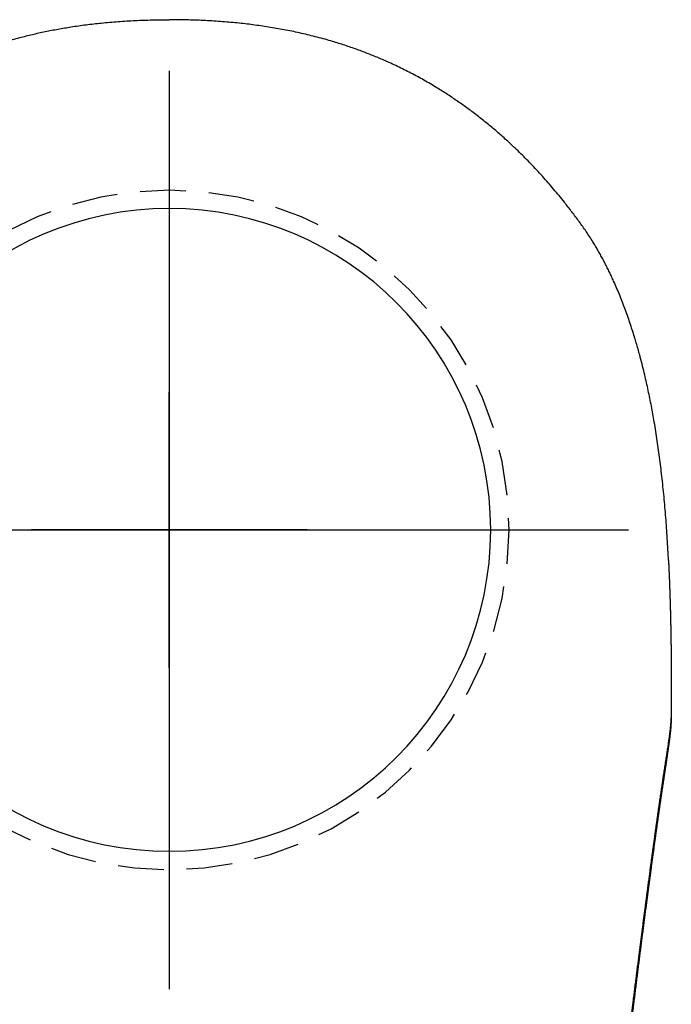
# Model space of a CAD drawing. Header units: millimetres. Extents: x 6161 to 8965, y -9035 to -5431.
# Tile 18 of 256: x 6582.78 to 6586.33, y -6807.9 to -6802.53. Entities that reach past the tile are written whole.
import ezdxf

# ---------------------------------------------------------------- set-up
doc = ezdxf.new("R2010")
doc.units = ezdxf.units.MM
doc.linetypes.add('HIDDEN', pattern=[0.375, 0.25, -0.125])
doc.layers.add('Wyposazenie Wew - Urzadzenia Sanitarne', color=6, linetype='Continuous')

# ---------------------------------------------------------------- blocks, each defined once
blk = doc.blocks.new('ORAS_ELECTRA')
blk.add_line((-2.7328, -1.0256), (-2.7328, -1.0252))
for points in [[(0, -0.75), (0, 0.75)], [(-0.75, 0), (0.75, 0)]]:
    blk.add_lwpolyline(points)
at = {"color": 9, "linetype": 'HIDDEN', "true_color": 0xb8b8b8}
blk.add_circle((0, 0), 1.85, dxfattribs=at)
for points, knots in [([(-2.7182, -0.1668), (-2.7172, -0.147), (-2.7152, -0.1063), (-2.7117, -0.0469), (-2.7078, 0.0115), (-2.7036, 0.0679), (-2.699, 0.1243), (-2.6939, 0.1806), (-2.6883, 0.2369), (-2.6824, 0.2915), (-2.6762, 0.3443), (-2.6697, 0.3955), (-2.6627, 0.4466), (-2.6553, 0.4977), (-2.6473, 0.5486), (-2.6392, 0.5968), (-2.6311, 0.6423), (-2.6231, 0.6849), (-2.6146, 0.7275), (-2.6057, 0.77), (-2.5963, 0.8124), (-2.5859, 0.8571), (-2.5743, 0.904), (-2.5628, 0.9477), (-2.5523, 0.9857), (-2.5429, 1.0183), (-2.5325, 1.053), (-2.5209, 1.0898), (-2.5081, 1.1286), (-2.4948, 1.1673), (-2.4808, 1.2057), (-2.4663, 1.244), (-2.4512, 1.2817), (-2.4356, 1.3189), (-2.4213, 1.3513), (-2.4083, 1.3796), (-2.3969, 1.4036), (-2.3851, 1.4276), (-2.3729, 1.4516), (-2.3603, 1.4755), (-2.3474, 1.4993), (-2.334, 1.5228), (-2.3203, 1.5462), (-2.3052, 1.571), (-2.2886, 1.5972), (-2.2703, 1.6248), (-2.2513, 1.652), (-2.2319, 1.6788), (-2.2121, 1.7055), (-2.1921, 1.732), (-2.1719, 1.7583), (-2.1487, 1.7879), (-2.1224, 1.8204), (-2.0928, 1.8559), (-2.0627, 1.891), (-2.032, 1.9257), (-2.0008, 1.9598), (-1.9695, 1.993), (-1.9381, 2.0251), (-1.9068, 2.0562), (-1.875, 2.0868), (-1.8449, 2.1148), (-1.8168, 2.1402), (-1.7907, 2.1632), (-1.7642, 2.1858), (-1.7375, 2.2081), (-1.7104, 2.2301), (-1.6829, 2.2517), (-1.6552, 2.2729), (-1.6274, 2.2936), (-1.5994, 2.3137), (-1.5714, 2.3334), (-1.5432, 2.3526), (-1.5146, 2.3715), (-1.4857, 2.39), (-1.4549, 2.4091), (-1.4219, 2.4289), (-1.3868, 2.4491), (-1.3514, 2.4687), (-1.3156, 2.4877), (-1.2794, 2.5062), (-1.2429, 2.524), (-1.206, 2.5412), (-1.1713, 2.5568), (-1.1388, 2.5707), (-1.1085, 2.5832), (-1.078, 2.5953), (-1.0466, 2.6073), (-1.0143, 2.6191), (-0.981, 2.6307), (-0.9476, 2.6418), (-0.914, 2.6524), (-0.8774, 2.6635), (-0.8377, 2.6747), (-0.7949, 2.6861), (-0.752, 2.6968), (-0.7093, 2.7066), (-0.667, 2.7156), (-0.625, 2.7239), (-0.5829, 2.7315), (-0.5406, 2.7385), (-0.4982, 2.7449), (-0.4556, 2.7507), (-0.413, 2.756), (-0.3692, 2.7607), (-0.3242, 2.765), (-0.2781, 2.7687), (-0.2319, 2.7718), (-0.1856, 2.7743), (-0.1393, 2.7762), (-0.0929, 2.7775), (-0.0464, 2.7784), (-0.0155, 2.7785), (0, 2.7785)], [0, 0, 0, 0, 0.013173, 0.026968, 0.039452, 0.051937, 0.064422, 0.076914, 0.089407, 0.101899, 0.113285, 0.124672, 0.136058, 0.147455, 0.158851, 0.170247, 0.179829, 0.189411, 0.198992, 0.208583, 0.218175, 0.227766, 0.23898, 0.250194, 0.257677, 0.26516, 0.272643, 0.281669, 0.290696, 0.299723, 0.308767, 0.317812, 0.326856, 0.335668, 0.34448, 0.350363, 0.356246, 0.362128, 0.368095, 0.374062, 0.380028, 0.386007, 0.391986, 0.397965, 0.405267, 0.412569, 0.419883, 0.427198, 0.434531, 0.441864, 0.4492, 0.456536, 0.466738, 0.476941, 0.487144, 0.497369, 0.507594, 0.517819, 0.527563, 0.537306, 0.54706, 0.556814, 0.564498, 0.572181, 0.57987, 0.587559, 0.595265, 0.602971, 0.610683, 0.618395, 0.625946, 0.633498, 0.64105, 0.648615, 0.656181, 0.663746, 0.672684, 0.681623, 0.690563, 0.699501, 0.708481, 0.717462, 0.726443, 0.735423, 0.742659, 0.749896, 0.757138, 0.764379, 0.772158, 0.779938, 0.787719, 0.795499, 0.803277, 0.813049, 0.822822, 0.832595, 0.842367, 0.851817, 0.861268, 0.870718, 0.880168, 0.889651, 0.899134, 0.908618, 0.918101, 0.928321, 0.938541, 0.948768, 0.958996, 0.969244, 0.979492, 0.989746, 1, 1, 1, 1]), ([(2.6687, 0.4019), (2.6666, 0.4174), (2.6629, 0.4456), (2.6569, 0.4863), (2.6511, 0.5241), (2.6451, 0.5618), (2.6384, 0.6015), (2.631, 0.6429), (2.6228, 0.6863), (2.6142, 0.7295), (2.6051, 0.7727), (2.5955, 0.8158), (2.5855, 0.8586), (2.575, 0.901), (2.564, 0.9432), (2.5525, 0.9852), (2.5404, 1.0269), (2.5278, 1.0682), (2.5146, 1.1092), (2.5008, 1.15), (2.4876, 1.1872), (2.4752, 1.2207), (2.4636, 1.2507), (2.4516, 1.2806), (2.4392, 1.3103), (2.4264, 1.3399), (2.4131, 1.3693), (2.3994, 1.3986), (2.3845, 1.429), (2.3683, 1.4605), (2.3527, 1.4895), (2.3387, 1.5147), (2.3263, 1.5361), (2.3125, 1.5592), (2.2971, 1.5839), (2.28, 1.6101), (2.2625, 1.636), (2.2424, 1.6644), (2.2197, 1.6954), (2.1946, 1.7289), (2.17, 1.7608), (2.1459, 1.7913), (2.1224, 1.8203), (2.0986, 1.849), (2.0744, 1.8775), (2.0498, 1.9056), (2.0236, 1.9349), (1.9958, 1.9652), (1.9661, 1.9964), (1.936, 2.0272), (1.9054, 2.0576), (1.8742, 2.0875), (1.8443, 2.1153), (1.8157, 2.1411), (1.7885, 2.1651), (1.761, 2.1886), (1.733, 2.2117), (1.7048, 2.2345), (1.6762, 2.2569), (1.6472, 2.2789), (1.6167, 2.3014), (1.5845, 2.3243), (1.5507, 2.3476), (1.5164, 2.3703), (1.4818, 2.3925), (1.4467, 2.4141), (1.4111, 2.4351), (1.3753, 2.4556), (1.3419, 2.4738), (1.3111, 2.49), (1.2831, 2.5043), (1.2548, 2.5182), (1.2264, 2.5318), (1.1977, 2.545), (1.1687, 2.5579), (1.1395, 2.5704), (1.1098, 2.5826), (1.0801, 2.5945), (1.0473, 2.607), (1.0114, 2.6201), (0.9725, 2.6336), (0.9332, 2.6464), (0.8938, 2.6586), (0.8541, 2.6701), (0.8161, 2.6806), (0.7797, 2.6899), (0.7452, 2.6983), (0.7105, 2.7063), (0.6756, 2.7138), (0.6407, 2.7208), (0.6056, 2.7274), (0.5704, 2.7336), (0.5333, 2.7397), (0.4941, 2.7455), (0.4529, 2.7511), (0.4116, 2.7561), (0.3687, 2.7607), (0.3242, 2.765), (0.2781, 2.7687), (0.2319, 2.7718), (0.1856, 2.7743), (0.1392, 2.7762), (0.0928, 2.7775), (0.0464, 2.7784), (0.0155, 2.7785), (0, 2.7785)], [0, 0, 0, 0, 0.011884, 0.021541, 0.031198, 0.040858, 0.050517, 0.061658, 0.072798, 0.083938, 0.09509, 0.106242, 0.117393, 0.128399, 0.139405, 0.150419, 0.161432, 0.172305, 0.183178, 0.19406, 0.204942, 0.213072, 0.221203, 0.229333, 0.237463, 0.245619, 0.253775, 0.261931, 0.270086, 0.279443, 0.288799, 0.295047, 0.301296, 0.307544, 0.315447, 0.323352, 0.331258, 0.339161, 0.34974, 0.36032, 0.370899, 0.380327, 0.389756, 0.399185, 0.408626, 0.418068, 0.427509, 0.43839, 0.449271, 0.460152, 0.471056, 0.481961, 0.492865, 0.502019, 0.511174, 0.520329, 0.529483, 0.538667, 0.547851, 0.557036, 0.566219, 0.5766, 0.586982, 0.597364, 0.607745, 0.618173, 0.628604, 0.639034, 0.649463, 0.65742, 0.665378, 0.673335, 0.681305, 0.689275, 0.697245, 0.705338, 0.713432, 0.721531, 0.729629, 0.740047, 0.750464, 0.760882, 0.771325, 0.781768, 0.792212, 0.801205, 0.8102, 0.819195, 0.828189, 0.837207, 0.846227, 0.855246, 0.864265, 0.874765, 0.885266, 0.895775, 0.906283, 0.917982, 0.929681, 0.941381, 0.953079, 0.964809, 0.97654, 0.98827, 1, 1, 1, 1]), ([(-2.7182, -0.1668), (-2.7182, -0.1669), (-2.7183, -0.1674), (-2.7183, -0.1684), (-2.7184, -0.1699), (-2.7185, -0.1716), (-2.7185, -0.1734), (-2.7186, -0.1751), (-2.7187, -0.1766), (-2.7188, -0.178), (-2.7188, -0.1794), (-2.7189, -0.1809), (-2.719, -0.1822), (-2.719, -0.1835), (-2.7191, -0.1849), (-2.7192, -0.1864), (-2.7192, -0.1881), (-2.7193, -0.1901), (-2.7194, -0.192), (-2.7195, -0.1939), (-2.7196, -0.1957), (-2.7197, -0.1974), (-2.7197, -0.1989), (-2.7198, -0.2003), (-2.7199, -0.2018), (-2.7199, -0.2033), (-2.72, -0.2052), (-2.7201, -0.2073), (-2.7202, -0.2095), (-2.7203, -0.2117), (-2.7204, -0.2137), (-2.7205, -0.2155), (-2.7205, -0.217), (-2.7206, -0.2184), (-2.7206, -0.2196), (-2.7207, -0.221), (-2.7208, -0.2225), (-2.7208, -0.2242), (-2.7209, -0.2262), (-2.721, -0.2284), (-2.7211, -0.2307), (-2.7212, -0.2329), (-2.7213, -0.2347), (-2.7213, -0.2361), (-2.7214, -0.2373), (-2.7214, -0.2384), (-2.7215, -0.2395), (-2.7215, -0.2406), (-2.7216, -0.2418), (-2.7216, -0.243), (-2.7217, -0.2444), (-2.7218, -0.2459), (-2.7218, -0.2476), (-2.7219, -0.2495), (-2.722, -0.2514), (-2.722, -0.2532), (-2.7221, -0.2548), (-2.7222, -0.2561), (-2.7222, -0.2574), (-2.7223, -0.2587), (-2.7223, -0.26), (-2.7224, -0.2616), (-2.7225, -0.2633), (-2.7225, -0.2653), (-2.7226, -0.2674), (-2.7227, -0.2695), (-2.7228, -0.2714), (-2.7228, -0.2731), (-2.7229, -0.2747), (-2.723, -0.2761), (-2.723, -0.2774), (-2.7231, -0.2788), (-2.7231, -0.2804), (-2.7232, -0.2821), (-2.7233, -0.2841), (-2.7233, -0.2863), (-2.7234, -0.2886), (-2.7235, -0.2908), (-2.7236, -0.2929), (-2.7237, -0.2947), (-2.7237, -0.2962), (-2.7238, -0.2976), (-2.7238, -0.299), (-2.7239, -0.3004), (-2.7239, -0.3018), (-2.724, -0.3035), (-2.724, -0.3053), (-2.7241, -0.3072), (-2.7242, -0.3091), (-2.7242, -0.311), (-2.7243, -0.3127), (-2.7244, -0.3142), (-2.7244, -0.3155), (-2.7245, -0.3167), (-2.7245, -0.3179), (-2.7245, -0.3192), (-2.7246, -0.3205), (-2.7246, -0.3219), (-2.7247, -0.3236), (-2.7248, -0.3256), (-2.7248, -0.3277), (-2.7249, -0.3299), (-2.725, -0.3321), (-2.7251, -0.3341), (-2.7251, -0.3359), (-2.7252, -0.3375), (-2.7252, -0.339), (-2.7253, -0.3405), (-2.7253, -0.3422), (-2.7254, -0.3439), (-2.7254, -0.3459), (-2.7255, -0.3481), (-2.7256, -0.3505), (-2.7257, -0.3529), (-2.7257, -0.355), (-2.7258, -0.3567), (-2.7258, -0.358), (-2.7259, -0.3593), (-2.7259, -0.3605), (-2.726, -0.3617), (-2.726, -0.363), (-2.7261, -0.3645), (-2.7261, -0.3662), (-2.7262, -0.3681), (-2.7262, -0.3702), (-2.7263, -0.3723), (-2.7264, -0.3744), (-2.7264, -0.3763), (-2.7265, -0.3782), (-2.7265, -0.3798), (-2.7266, -0.3812), (-2.7266, -0.3825), (-2.7266, -0.3838), (-2.7267, -0.385), (-2.7267, -0.3864), (-2.7268, -0.3878), (-2.7268, -0.3894), (-2.7269, -0.3912), (-2.7269, -0.3932), (-2.727, -0.3954), (-2.7271, -0.3976), (-2.7271, -0.3998), (-2.7272, -0.4018), (-2.7272, -0.4036), (-2.7273, -0.4055), (-2.7273, -0.4075), (-2.7274, -0.4097), (-2.7275, -0.4119), (-2.7275, -0.414), (-2.7276, -0.416), (-2.7276, -0.418), (-2.7277, -0.42), (-2.7277, -0.4217), (-2.7278, -0.4231), (-2.7278, -0.4243), (-2.7278, -0.4254), (-2.7279, -0.4265), (-2.7279, -0.4277), (-2.7279, -0.4289), (-2.728, -0.4302), (-2.728, -0.4316), (-2.728, -0.4331), (-2.7281, -0.435), (-2.7282, -0.437), (-2.7282, -0.4392), (-2.7283, -0.4414), (-2.7283, -0.4435), (-2.7284, -0.4454), (-2.7284, -0.447), (-2.7284, -0.4484), (-2.7285, -0.4495), (-2.7285, -0.4505), (-2.7285, -0.4514), (-2.7285, -0.4524), (-2.7286, -0.4533), (-2.7286, -0.4543), (-2.7286, -0.4554), (-2.7287, -0.4567), (-2.7287, -0.4584), (-2.7287, -0.4605), (-2.7288, -0.4627), (-2.7289, -0.4651), (-2.7289, -0.4672), (-2.729, -0.4692), (-2.729, -0.4711), (-2.729, -0.4728), (-2.7291, -0.4743), (-2.7291, -0.4758), (-2.7291, -0.4772), (-2.7292, -0.4788), (-2.7292, -0.4805), (-2.7293, -0.4824), (-2.7293, -0.4846), (-2.7294, -0.4869), (-2.7294, -0.4893), (-2.7295, -0.4916), (-2.7295, -0.4938), (-2.7296, -0.4959), (-2.7296, -0.4978), (-2.7297, -0.4996), (-2.7297, -0.5012), (-2.7297, -0.5027), (-2.7298, -0.5043), (-2.7298, -0.5061), (-2.7298, -0.508), (-2.7299, -0.5101), (-2.7299, -0.5122), (-2.73, -0.5144), (-2.73, -0.5167), (-2.7301, -0.5189), (-2.7301, -0.5212), (-2.7302, -0.5233), (-2.7302, -0.5253), (-2.7302, -0.5274), (-2.7303, -0.5294), (-2.7303, -0.5314), (-2.7304, -0.5334), (-2.7304, -0.5357), (-2.7304, -0.5381), (-2.7305, -0.5404), (-2.7305, -0.5427), (-2.7306, -0.5449), (-2.7306, -0.547), (-2.7306, -0.549), (-2.7307, -0.5509), (-2.7307, -0.5529), (-2.7308, -0.5549), (-2.7308, -0.557), (-2.7308, -0.5594), (-2.7309, -0.5622), (-2.7309, -0.565), (-2.731, -0.5677), (-2.731, -0.5702), (-2.7311, -0.5724), (-2.7311, -0.5743), (-2.7311, -0.576), (-2.7312, -0.5776), (-2.7312, -0.5792), (-2.7312, -0.5806), (-2.7312, -0.5818), (-2.7312, -0.583), (-2.7313, -0.5843), (-2.7313, -0.5859), (-2.7313, -0.5877), (-2.7313, -0.5896), (-2.7314, -0.5918), (-2.7314, -0.594), (-2.7315, -0.5963), (-2.7315, -0.5984), (-2.7315, -0.6001), (-2.7315, -0.6017), (-2.7316, -0.6031), (-2.7316, -0.6045), (-2.7316, -0.6059), (-2.7316, -0.6073), (-2.7316, -0.6088), (-2.7317, -0.6106), (-2.7317, -0.6128), (-2.7317, -0.6152), (-2.7318, -0.6178), (-2.7318, -0.6203), (-2.7318, -0.6226), (-2.7319, -0.6245), (-2.7319, -0.6261), (-2.7319, -0.6275), (-2.7319, -0.6287), (-2.7319, -0.63), (-2.732, -0.6315), (-2.732, -0.6332), (-2.732, -0.6349), (-2.732, -0.6367), (-2.732, -0.6386), (-2.7321, -0.6407), (-2.7321, -0.643), (-2.7321, -0.6455), (-2.7322, -0.648), (-2.7322, -0.6505), (-2.7322, -0.653), (-2.7323, -0.6554), (-2.7323, -0.6577), (-2.7323, -0.6597), (-2.7323, -0.6617), (-2.7323, -0.6633), (-2.7324, -0.6647), (-2.7324, -0.666), (-2.7324, -0.6674), (-2.7324, -0.6692), (-2.7324, -0.6712), (-2.7325, -0.6735), (-2.7325, -0.6759), (-2.7325, -0.6783), (-2.7325, -0.6806), (-2.7326, -0.6828), (-2.7326, -0.6846), (-2.7326, -0.6862), (-2.7326, -0.6875), (-2.7326, -0.6888), (-2.7326, -0.69), (-2.7326, -0.6914), (-2.7327, -0.693), (-2.7327, -0.6949), (-2.7327, -0.6969), (-2.7327, -0.6992), (-2.7327, -0.7018), (-2.7328, -0.7045), (-2.7328, -0.7074), (-2.7328, -0.7102), (-2.7328, -0.7129), (-2.7328, -0.7153), (-2.7329, -0.7175), (-2.7329, -0.7195), (-2.7329, -0.7213), (-2.7329, -0.723), (-2.7329, -0.7248), (-2.7329, -0.7266), (-2.7329, -0.7286), (-2.733, -0.7309), (-2.733, -0.7335), (-2.733, -0.7364), (-2.733, -0.7393), (-2.733, -0.7422), (-2.7331, -0.745), (-2.7331, -0.7475), (-2.7331, -0.7497), (-2.7331, -0.7517), (-2.7331, -0.7536), (-2.7331, -0.7554), (-2.7331, -0.7571), (-2.7331, -0.7588), (-2.7332, -0.7604), (-2.7332, -0.7621), (-2.7332, -0.7641), (-2.7332, -0.7662), (-2.7332, -0.7687), (-2.7332, -0.7715), (-2.7332, -0.7745), (-2.7332, -0.7773), (-2.7333, -0.7799), (-2.7333, -0.7822), (-2.7333, -0.7844), (-2.7333, -0.7862), (-2.7333, -0.7879), (-2.7333, -0.7895), (-2.7333, -0.7911), (-2.7333, -0.7927), (-2.7333, -0.7944), (-2.7333, -0.7964), (-2.7333, -0.7986), (-2.7333, -0.8013), (-2.7333, -0.8043), (-2.7334, -0.8076), (-2.7334, -0.8108), (-2.7334, -0.8138), (-2.7334, -0.8164), (-2.7334, -0.8187), (-2.7334, -0.8207), (-2.7334, -0.8226), (-2.7334, -0.8244), (-2.7334, -0.8262), (-2.7334, -0.8281), (-2.7334, -0.8302), (-2.7334, -0.8325), (-2.7334, -0.8351), (-2.7334, -0.8379), (-2.7334, -0.8409), (-2.7334, -0.8439), (-2.7334, -0.8468), (-2.7334, -0.8496), (-2.7334, -0.8521), (-2.7334, -0.8546), (-2.7334, -0.8572), (-2.7334, -0.8598), (-2.7334, -0.8625), (-2.7334, -0.8653), (-2.7334, -0.8684), (-2.7334, -0.8717), (-2.7334, -0.8753), (-2.7334, -0.879), (-2.7334, -0.8825), (-2.7334, -0.8858), (-2.7334, -0.8888), (-2.7334, -0.8916), (-2.7334, -0.8942), (-2.7334, -0.8966), (-2.7334, -0.8988), (-2.7334, -0.901), (-2.7334, -0.9031), (-2.7334, -0.9053), (-2.7334, -0.9078), (-2.7334, -0.9106), (-2.7334, -0.9137), (-2.7334, -0.9169), (-2.7333, -0.9203), (-2.7333, -0.9238), (-2.7333, -0.9268), (-2.7333, -0.9295), (-2.7333, -0.9315), (-2.7333, -0.9334), (-2.7333, -0.935), (-2.7333, -0.9368), (-2.7333, -0.9387), (-2.7333, -0.9407), (-2.7333, -0.9428), (-2.7333, -0.945), (-2.7333, -0.9474), (-2.7332, -0.9501), (-2.7332, -0.9539), (-2.7332, -0.9588), (-2.7332, -0.9645), (-2.7331, -0.9697), (-2.7331, -0.9742), (-2.7331, -0.9779), (-2.7331, -0.9814), (-2.7331, -0.9844), (-2.733, -0.9871), (-2.733, -0.9896), (-2.733, -0.9924), (-2.733, -0.9957), (-2.733, -0.9995), (-2.7329, -1.0038), (-2.7329, -1.0082), (-2.7329, -1.0122), (-2.7328, -1.0159), (-2.7328, -1.0193), (-2.7328, -1.0224), (-2.7328, -1.0243), (-2.7328, -1.0252)], [0, 0, 0, 0, 0.000152, 0.001738, 0.003576, 0.005666, 0.007918, 0.00995, 0.011718, 0.013224, 0.015073, 0.016792, 0.018381, 0.019883, 0.021398, 0.023208, 0.025315, 0.027713, 0.030083, 0.032236, 0.034497, 0.036532, 0.038367, 0.040001, 0.041569, 0.043442, 0.045661, 0.048226, 0.05092, 0.053547, 0.056073, 0.058129, 0.059941, 0.061508, 0.062923, 0.064514, 0.066308, 0.068307, 0.070736, 0.073389, 0.076249, 0.078895, 0.081142, 0.082711, 0.084022, 0.085305, 0.086622, 0.087973, 0.089358, 0.090788, 0.092416, 0.094242, 0.096266, 0.098439, 0.100952, 0.103103, 0.104892, 0.106433, 0.107972, 0.109489, 0.111017, 0.112811, 0.115009, 0.117311, 0.119904, 0.122388, 0.124644, 0.126679, 0.128538, 0.130228, 0.13175, 0.133343, 0.135164, 0.137275, 0.139677, 0.1423, 0.144999, 0.147776, 0.150272, 0.152407, 0.154212, 0.155774, 0.157369, 0.159006, 0.160692, 0.162616, 0.164861, 0.167089, 0.169508, 0.171747, 0.17374, 0.175484, 0.176999, 0.178446, 0.179868, 0.181329, 0.182788, 0.184495, 0.186511, 0.188837, 0.191423, 0.194109, 0.196725, 0.199178, 0.201343, 0.20322, 0.204818, 0.206658, 0.20859, 0.210615, 0.212878, 0.215501, 0.218487, 0.221519, 0.224132, 0.225888, 0.227404, 0.228872, 0.230338, 0.231826, 0.233338, 0.235075, 0.23708, 0.239351, 0.241808, 0.244292, 0.246771, 0.249173, 0.25136, 0.253272, 0.25491, 0.256375, 0.257859, 0.259367, 0.2609, 0.262551, 0.264461, 0.266631, 0.269061, 0.271515, 0.274401, 0.276915, 0.279135, 0.281384, 0.283507, 0.285739, 0.288394, 0.291471, 0.293613, 0.295927, 0.298407, 0.300749, 0.302771, 0.304473, 0.305854, 0.306991, 0.308408, 0.309834, 0.311271, 0.312717, 0.314335, 0.316156, 0.318315, 0.320809, 0.323423, 0.325999, 0.328474, 0.330699, 0.332623, 0.334245, 0.335452, 0.336602, 0.337749, 0.338892, 0.340032, 0.341168, 0.342344, 0.343812, 0.345852, 0.34831, 0.351141, 0.353866, 0.35647, 0.358824, 0.360953, 0.362985, 0.36476, 0.36644, 0.368164, 0.369931, 0.371892, 0.374145, 0.37672, 0.379603, 0.382414, 0.384977, 0.387677, 0.390132, 0.392429, 0.394572, 0.396302, 0.398103, 0.399976, 0.401971, 0.404214, 0.406663, 0.409347, 0.411955, 0.414337, 0.417242, 0.419852, 0.422308, 0.424631, 0.427032, 0.429568, 0.431702, 0.434105, 0.436783, 0.439698, 0.442463, 0.444979, 0.447674, 0.450156, 0.452488, 0.454694, 0.456947, 0.459238, 0.461684, 0.464524, 0.467778, 0.471245, 0.474425, 0.477309, 0.479887, 0.482153, 0.484091, 0.485962, 0.487835, 0.489709, 0.490801, 0.492111, 0.493684, 0.495522, 0.497624, 0.499948, 0.502219, 0.505177, 0.507911, 0.510295, 0.512314, 0.514088, 0.515695, 0.517301, 0.518908, 0.520514, 0.522268, 0.52435, 0.526855, 0.529767, 0.532845, 0.536016, 0.53857, 0.540789, 0.542671, 0.544217, 0.545506, 0.54678, 0.548781, 0.550785, 0.552842, 0.554821, 0.55703, 0.559468, 0.562132, 0.565022, 0.568099, 0.57101, 0.573675, 0.576681, 0.579354, 0.581706, 0.583881, 0.586064, 0.587479, 0.588898, 0.590496, 0.592482, 0.594855, 0.597562, 0.600409, 0.603231, 0.606004, 0.608531, 0.610685, 0.612468, 0.613931, 0.615355, 0.616779, 0.618203, 0.620197, 0.622313, 0.624701, 0.627364, 0.630321, 0.633519, 0.63696, 0.640262, 0.64334, 0.646223, 0.648774, 0.650988, 0.653006, 0.655025, 0.657009, 0.659013, 0.66131, 0.663994, 0.667097, 0.670392, 0.673855, 0.677326, 0.680484, 0.683321, 0.685883, 0.688201, 0.690295, 0.692341, 0.694388, 0.696436, 0.698119, 0.700073, 0.702308, 0.704817, 0.707451, 0.710901, 0.714438, 0.717759, 0.72074, 0.723401, 0.725836, 0.728058, 0.72988, 0.731699, 0.733519, 0.73534, 0.73725, 0.739483, 0.742053, 0.74491, 0.748646, 0.752514, 0.75627, 0.759686, 0.762766, 0.765285, 0.767546, 0.76965, 0.771754, 0.773859, 0.775944, 0.778284, 0.780953, 0.783932, 0.787179, 0.790621, 0.794136, 0.797494, 0.800688, 0.803605, 0.80617, 0.80928, 0.812308, 0.815316, 0.818495, 0.822006, 0.825794, 0.829925, 0.834183, 0.83844, 0.842028, 0.845441, 0.848651, 0.85162, 0.854326, 0.856865, 0.859258, 0.861652, 0.864136, 0.866968, 0.870163, 0.873647, 0.877387, 0.881303, 0.885215, 0.889085, 0.891812, 0.89417, 0.896169, 0.898033, 0.899843, 0.902176, 0.904456, 0.906824, 0.909292, 0.911918, 0.914947, 0.91839, 0.924927, 0.931475, 0.938007, 0.942595, 0.946774, 0.950576, 0.954148, 0.956956, 0.95978, 0.96287, 0.966308, 0.970981, 0.975853, 0.980762, 0.98567, 0.989526, 0.993381, 0.996961, 1, 1, 1, 1]), ([(-2.3674, -4.175), (-2.3684, -4.1615), (-2.3703, -4.1346), (-2.3734, -4.0945), (-2.3764, -4.0546), (-2.3795, -4.0149), (-2.3826, -3.9755), (-2.3857, -3.9364), (-2.3889, -3.8974), (-2.3921, -3.8588), (-2.3953, -3.8204), (-2.3985, -3.7822), (-2.4018, -3.7443), (-2.4051, -3.7067), (-2.4084, -3.6694), (-2.4118, -3.6324), (-2.4152, -3.5952), (-2.4186, -3.5579), (-2.4221, -3.5205), (-2.4257, -3.4835), (-2.4292, -3.4467), (-2.4328, -3.4095), (-2.4365, -3.3718), (-2.4404, -3.3337), (-2.4442, -3.2959), (-2.448, -3.2586), (-2.4519, -3.2216), (-2.4557, -3.185), (-2.4596, -3.1488), (-2.4634, -3.1129), (-2.4672, -3.0775), (-2.4711, -3.0423), (-2.4749, -3.0074), (-2.4788, -2.9727), (-2.4827, -2.9385), (-2.4865, -2.9047), (-2.4903, -2.8713), (-2.4941, -2.8384), (-2.4979, -2.8059), (-2.5017, -2.7739), (-2.5054, -2.7422), (-2.5091, -2.7109), (-2.5129, -2.6799), (-2.5166, -2.6492), (-2.5202, -2.619), (-2.5239, -2.5891), (-2.5276, -2.5583), (-2.5315, -2.5267), (-2.5356, -2.4942), (-2.5396, -2.4623), (-2.5435, -2.4309), (-2.5474, -2.4001), (-2.5512, -2.3698), (-2.555, -2.3401), (-2.5587, -2.3108), (-2.5624, -2.282), (-2.5661, -2.2536), (-2.5696, -2.2257), (-2.5732, -2.1981), (-2.5768, -2.1708), (-2.5803, -2.1438), (-2.5837, -2.1172), (-2.5871, -2.0912), (-2.5905, -2.0657), (-2.5938, -2.0407), (-2.597, -2.0162), (-2.6002, -1.9921), (-2.6033, -1.9685), (-2.6067, -1.9434), (-2.6102, -1.9168), (-2.6139, -1.889), (-2.6175, -1.8619), (-2.6209, -1.8365), (-2.6241, -1.8127), (-2.6271, -1.7904), (-2.6301, -1.7687), (-2.633, -1.7473), (-2.6358, -1.7265), (-2.6389, -1.7044), (-2.6421, -1.6812), (-2.6454, -1.657), (-2.6487, -1.6334), (-2.6518, -1.6106), (-2.6549, -1.5884), (-2.658, -1.5668), (-2.6609, -1.5458), (-2.6638, -1.5254), (-2.6667, -1.5056), (-2.6693, -1.4873), (-2.6718, -1.4702), (-2.6741, -1.4544), (-2.6764, -1.439), (-2.6786, -1.424), (-2.6808, -1.4094), (-2.6829, -1.3951), (-2.685, -1.3813), (-2.687, -1.3678), (-2.6893, -1.3524), (-2.6919, -1.3355), (-2.6947, -1.3171), (-2.6974, -1.2995), (-2.7, -1.2826), (-2.7025, -1.2663), (-2.705, -1.2507), (-2.7073, -1.2358), (-2.7095, -1.2214), (-2.7116, -1.2076), (-2.7136, -1.1944), (-2.7155, -1.1818), (-2.7174, -1.1696), (-2.7191, -1.158), (-2.7207, -1.1467), (-2.7223, -1.1358), (-2.7237, -1.1252), (-2.7251, -1.1151), (-2.7263, -1.1055), (-2.7274, -1.0962), (-2.7285, -1.0873), (-2.7294, -1.0788), (-2.7302, -1.0705), (-2.731, -1.0623), (-2.7316, -1.0542), (-2.7322, -1.0452), (-2.7326, -1.0356), (-2.7327, -1.0289), (-2.7328, -1.0256)], [0, 0, 0, 0, 0.005042, 0.010085, 0.015128, 0.020171, 0.025213, 0.030256, 0.035299, 0.040342, 0.045385, 0.050427, 0.055469, 0.060512, 0.065555, 0.070598, 0.075641, 0.080861, 0.086082, 0.091303, 0.096524, 0.101745, 0.107324, 0.112903, 0.118483, 0.124063, 0.129642, 0.135243, 0.140845, 0.146447, 0.152049, 0.15765, 0.163343, 0.169037, 0.174731, 0.180424, 0.186117, 0.19181, 0.197503, 0.203197, 0.20889, 0.214583, 0.220354, 0.226126, 0.231897, 0.237669, 0.24344, 0.250034, 0.256627, 0.263221, 0.269814, 0.276407, 0.283, 0.289593, 0.296186, 0.302832, 0.309478, 0.316124, 0.322769, 0.32959, 0.336411, 0.343232, 0.350054, 0.356874, 0.363694, 0.370515, 0.377336, 0.384156, 0.390977, 0.399572, 0.408167, 0.416763, 0.425358, 0.432951, 0.440545, 0.448138, 0.455736, 0.463333, 0.470931, 0.480459, 0.489988, 0.499517, 0.509046, 0.518575, 0.528119, 0.537663, 0.547208, 0.556752, 0.566296, 0.57459, 0.582884, 0.591178, 0.599474, 0.60777, 0.616066, 0.624348, 0.63263, 0.640912, 0.653338, 0.665764, 0.678196, 0.690629, 0.703064, 0.715499, 0.727922, 0.740344, 0.752769, 0.765193, 0.777621, 0.79005, 0.802479, 0.814908, 0.827734, 0.84056, 0.853387, 0.866213, 0.879042, 0.891871, 0.904701, 0.917531, 0.931434, 0.945337, 0.95924, 0.980096, 1, 1, 1, 1]), ([(-2.7328, -1.0258), (-2.7328, -1.0261), (-2.7328, -1.0297), (-2.7326, -1.0368), (-2.7322, -1.0473), (-2.7317, -1.0582), (-2.731, -1.0693), (-2.7302, -1.0799), (-2.7293, -1.0899), (-2.7284, -1.0992), (-2.7274, -1.1084), (-2.7264, -1.1174), (-2.7254, -1.1265), (-2.7243, -1.1354), (-2.7231, -1.1445), (-2.722, -1.1532), (-2.7208, -1.1619), (-2.7197, -1.1704), (-2.7185, -1.1788), (-2.7173, -1.1872), (-2.7161, -1.1955), (-2.7149, -1.2038), (-2.7137, -1.2122), (-2.7124, -1.2205), (-2.7112, -1.2289), (-2.7099, -1.2372), (-2.7087, -1.2456), (-2.7074, -1.2541), (-2.7061, -1.2626), (-2.7048, -1.2711), (-2.7035, -1.2797), (-2.7022, -1.2883), (-2.7009, -1.297), (-2.6995, -1.3058), (-2.6982, -1.3147), (-2.6968, -1.3236), (-2.6955, -1.3327), (-2.6941, -1.3418), (-2.6927, -1.351), (-2.6913, -1.3602), (-2.6899, -1.3695), (-2.6885, -1.3789), (-2.687, -1.3884), (-2.6856, -1.3979), (-2.6842, -1.4075), (-2.6827, -1.4173), (-2.6813, -1.4271), (-2.6798, -1.4369), (-2.6783, -1.4469), (-2.6768, -1.457), (-2.6754, -1.4672), (-2.6739, -1.4774), (-2.6723, -1.4878), (-2.6708, -1.4983), (-2.6693, -1.5088), (-2.6678, -1.5193), (-2.6663, -1.5299), (-2.6648, -1.5405), (-2.6632, -1.5513), (-2.6617, -1.5621), (-2.6601, -1.5731), (-2.6586, -1.5841), (-2.657, -1.5952), (-2.6555, -1.6064), (-2.6539, -1.6177), (-2.6523, -1.6291), (-2.6507, -1.6406), (-2.6491, -1.6522), (-2.6475, -1.6639), (-2.6458, -1.6756), (-2.6442, -1.6875), (-2.6425, -1.6995), (-2.6409, -1.7116), (-2.6392, -1.7238), (-2.6375, -1.7361), (-2.6359, -1.7484), (-2.6342, -1.7608), (-2.6325, -1.7734), (-2.6308, -1.7859), (-2.6291, -1.7986), (-2.6273, -1.8114), (-2.6256, -1.8243), (-2.6239, -1.8372), (-2.6221, -1.8503), (-2.6203, -1.8634), (-2.6186, -1.8765), (-2.6168, -1.8898), (-2.615, -1.9031), (-2.6132, -1.9165), (-2.6115, -1.93), (-2.6097, -1.9436), (-2.6078, -1.9572), (-2.606, -1.971), (-2.6042, -1.9848), (-2.6024, -1.9987), (-2.6005, -2.0127), (-2.5987, -2.0267), (-2.5968, -2.0408), (-2.5949, -2.055), (-2.593, -2.0695), (-2.5911, -2.084), (-2.5892, -2.0986), (-2.5873, -2.1133), (-2.5854, -2.128), (-2.5835, -2.1427), (-2.5815, -2.1576), (-2.5796, -2.1725), (-2.5777, -2.1875), (-2.5757, -2.2025), (-2.5738, -2.2176), (-2.5718, -2.2328), (-2.5698, -2.2481), (-2.5679, -2.2635), (-2.5659, -2.2789), (-2.5639, -2.2944), (-2.5619, -2.31), (-2.5599, -2.3256), (-2.5579, -2.3414), (-2.5559, -2.3572), (-2.5539, -2.3731), (-2.5519, -2.3891), (-2.5498, -2.4052), (-2.5478, -2.4214), (-2.5458, -2.4377), (-2.5437, -2.4541), (-2.5416, -2.4706), (-2.5396, -2.487), (-2.5375, -2.5036), (-2.5355, -2.5202), (-2.5334, -2.5369), (-2.5313, -2.5537), (-2.5293, -2.5705), (-2.5272, -2.5874), (-2.5251, -2.6044), (-2.5231, -2.6214), (-2.521, -2.6386), (-2.5189, -2.6558), (-2.5168, -2.6731), (-2.5147, -2.6905), (-2.5127, -2.7079), (-2.5106, -2.7254), (-2.5085, -2.743), (-2.5064, -2.7607), (-2.5043, -2.7784), (-2.5022, -2.7963), (-2.5001, -2.8142), (-2.498, -2.8322), (-2.4959, -2.8502), (-2.4938, -2.8684), (-2.4917, -2.8866), (-2.4896, -2.9049), (-2.4876, -2.9233), (-2.4855, -2.9417), (-2.4834, -2.9603), (-2.4813, -2.9789), (-2.4792, -2.9976), (-2.4771, -3.0164), (-2.475, -3.0352), (-2.4729, -3.0542), (-2.4709, -3.0733), (-2.4688, -3.0924), (-2.4667, -3.1116), (-2.4646, -3.1309), (-2.4625, -3.1502), (-2.4605, -3.1697), (-2.4584, -3.1892), (-2.4564, -3.2088), (-2.4543, -3.2285), (-2.4522, -3.2482), (-2.4502, -3.2681), (-2.4482, -3.288), (-2.4461, -3.308), (-2.4441, -3.3281), (-2.442, -3.3483), (-2.44, -3.3686), (-2.438, -3.3889), (-2.436, -3.4094), (-2.434, -3.4299), (-2.432, -3.4505), (-2.43, -3.4713), (-2.428, -3.4921), (-2.426, -3.513), (-2.424, -3.534), (-2.422, -3.555), (-2.4201, -3.5762), (-2.4181, -3.5975), (-2.4161, -3.6189), (-2.4142, -3.6403), (-2.4122, -3.6619), (-2.4103, -3.6835), (-2.4084, -3.7052), (-2.4065, -3.727), (-2.4045, -3.7489), (-2.4026, -3.771), (-2.4007, -3.7931), (-2.3988, -3.8154), (-2.3969, -3.8377), (-2.3951, -3.8601), (-2.3932, -3.8826), (-2.3914, -3.9051), (-2.3895, -3.9277), (-2.3877, -3.9505), (-2.3858, -3.9734), (-2.384, -3.9965), (-2.3822, -4.0197), (-2.3804, -4.043), (-2.3786, -4.0664), (-2.3768, -4.0893), (-2.3752, -4.1111), (-2.3736, -4.1326), (-2.3721, -4.1524), (-2.3707, -4.171), (-2.3699, -4.1828), (-2.3694, -4.1888), (-2.3694, -4.1893)], [0, 0, 0, 0, 0.000897, 0.014392, 0.028259, 0.042658, 0.057335, 0.071796, 0.084135, 0.095797, 0.106851, 0.118564, 0.128903, 0.139852, 0.150279, 0.16025, 0.169835, 0.179089, 0.188056, 0.196771, 0.205262, 0.213555, 0.22166, 0.22964, 0.237452, 0.24511, 0.252628, 0.260016, 0.267284, 0.274441, 0.281494, 0.28845, 0.295315, 0.302095, 0.308794, 0.315416, 0.32203, 0.328524, 0.334936, 0.341269, 0.347528, 0.353717, 0.35984, 0.365899, 0.371898, 0.377839, 0.383725, 0.389558, 0.39534, 0.401075, 0.406762, 0.412405, 0.418004, 0.423618, 0.429062, 0.434454, 0.439796, 0.445092, 0.450342, 0.455549, 0.460714, 0.465839, 0.470925, 0.475973, 0.480986, 0.485964, 0.490908, 0.49582, 0.500701, 0.505551, 0.510372, 0.515165, 0.519931, 0.524654, 0.529349, 0.534008, 0.538633, 0.543224, 0.547784, 0.552312, 0.556812, 0.561283, 0.565726, 0.570144, 0.574534, 0.578879, 0.58319, 0.587475, 0.591733, 0.595965, 0.60017, 0.60435, 0.608503, 0.612631, 0.616733, 0.620811, 0.624863, 0.628816, 0.632873, 0.6369, 0.640897, 0.644865, 0.648806, 0.652719, 0.656607, 0.660469, 0.664307, 0.668122, 0.671913, 0.675683, 0.679431, 0.683158, 0.686865, 0.690552, 0.694221, 0.697871, 0.701504, 0.70512, 0.708719, 0.712302, 0.715869, 0.719422, 0.72296, 0.726484, 0.730023, 0.733512, 0.736982, 0.740435, 0.743872, 0.747294, 0.7507, 0.754091, 0.75746, 0.760819, 0.764168, 0.767504, 0.770826, 0.774132, 0.777422, 0.780694, 0.783961, 0.787221, 0.790468, 0.793703, 0.796926, 0.800138, 0.803338, 0.806527, 0.809706, 0.812875, 0.816033, 0.819181, 0.82232, 0.82545, 0.828571, 0.831684, 0.83479, 0.837892, 0.840985, 0.84407, 0.847147, 0.850216, 0.853277, 0.856332, 0.859379, 0.862419, 0.865453, 0.868481, 0.871504, 0.87452, 0.877531, 0.880538, 0.883539, 0.886536, 0.889529, 0.892518, 0.895503, 0.898484, 0.901463, 0.904439, 0.907412, 0.910382, 0.913351, 0.916318, 0.919283, 0.922247, 0.92521, 0.928172, 0.931133, 0.934095, 0.937043, 0.939995, 0.942952, 0.945913, 0.948876, 0.95184, 0.954801, 0.957758, 0.960716, 0.963662, 0.966616, 0.969577, 0.972545, 0.975521, 0.978504, 0.981496, 0.984497, 0.98746, 0.990212, 0.992827, 0.995596, 0.997715, 0.99984, 1, 1, 1, 1])]:
    blk.add_open_spline(points, degree=3, knots=knots)
blk = doc.blocks.new('Umywalka KOŁO_bez barier')
for points in [[(0.0086, -3.9968), (0.0086, -8.9968)], [(2.5086, -6.4968), (-2.4914, -6.4968)]]:
    blk.add_lwpolyline(points)
at = {"linetype": 'Continuous'}
blk.add_circle((0.0086, -6.4968), 1.75, dxfattribs=at)
blk.add_blockref('ORAS_ELECTRA', (0.0086, -6.4968))

msp = doc.modelspace()

# ---------------------------------------------------------------- block references
at = {"layer": 'Wyposazenie Wew - Urzadzenia Sanitarne', "xscale": -1}
msp.add_blockref('Umywalka KOŁO_bez barier', (6583.6033, -6798.8166), dxfattribs=at)

doc.saveas('drawing.dxf')
